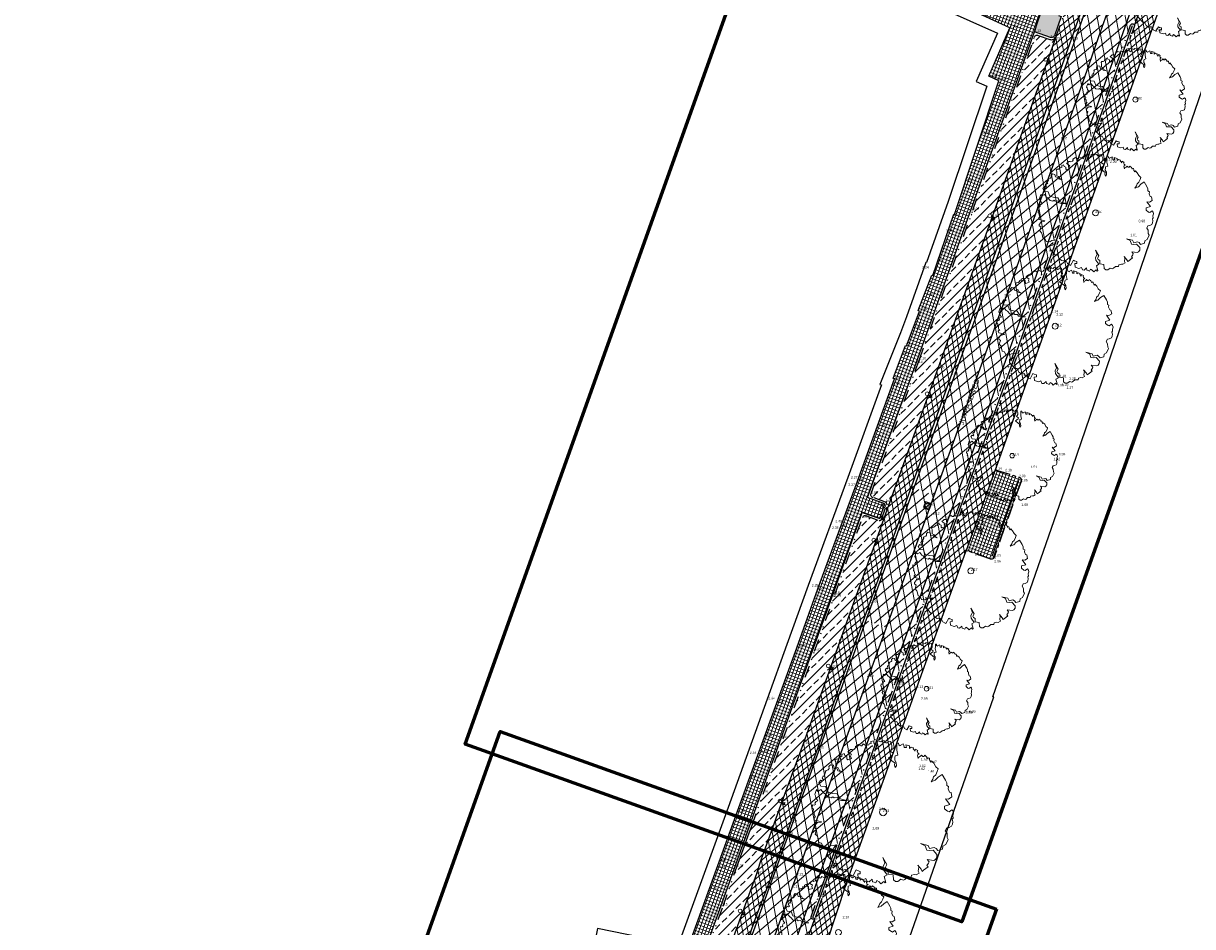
# Model space of a CAD drawing. Header units: metres. Extents: x 136326 to 137932, y 453212 to 454725.
# Tile 66 of 92: x 136603 to 136717, y 454115 to 454203. Entities that reach past the tile are written whole.
import ezdxf
from ezdxf.enums import TextEntityAlignment as Align

# ---------------------------------------------------------------- set-up
doc = ezdxf.new("R2010")
doc.units = ezdxf.units.M
for name, pattern in [('CENTER__G5', [2.4, 1.5, -0.3, 0.3, -0.3]), ('DIVIDE__G5', [3.75, 1.5, -0.75, 0, -0.75, 0, -0.75]), ('PHANTOM__G5', [5.25, 1.5, -0.75, 0.75, -0.75, 0.75, -0.75])]:
    doc.linetypes.add(name, pattern=pattern)
for name, color, linetype, lineweight in [('-DR-alg-bladkaders viewports', 7, 'Continuous', 60), ('-DR-bs-boom', 253, 'Continuous', 13), ('-DR-v-vh-arc-asfalt opbreken', 252, 'Continuous', 9), ('-DR-v-vh-arc-asfalt opbreken middengeleiders', 252, 'Continuous', 9), ('-DR-v-vh-arc-bss grijs keiformaat', 252, 'Continuous', 9), ('-DR-v-vh-arc-tegels', 252, 'Continuous', 9)]:
    doc.layers.add(name, color=color, linetype=linetype, lineweight=lineweight)
doc.layers.add('-DR-alg-hulplijnen hartlijn asfalt nieuwe fietsstraat', color=7, linetype='Continuous', true_color=0xad72b6, plot=False)
doc.layers.add('-DR-alg-hulplijnen kantverharding asfalt nieuwe fietsstraat', color=7, linetype='Continuous', true_color=0xff9429, plot=False)
for name, color, linetype in [('-DR-alg-projectgrens 1-200', 3, 'PROJECTGRENS_1-200'), ('-DR-alg-txt-straatnaam', 2, 'Continuous'), ('-DR-bs-txt-hoogtemaat', 253, 'Continuous'), ('-DR-nw-vh-scheiding erfgrens en bebouwing', 3, 'Continuous'), ('-DR-v-inr-fietsenrekken', 2, 'FENCELINE2'), ('-DR-v-rio-putafdekking', 1, 'Continuous'), ('-DR-v-vh-band 10x20', 5, 'CENTER__G5'), ('-DR-v-vh-band 18-20x25', 5, 'DIVIDE__G5'), ('-DR-v-vh-band achterkant band', 1, 'Continuous'), ('-DR-v-vh-band RWS', 5, 'PHANTOM__G5'), ('-DR-v-vh-kantverharding', 4, 'Continuous'), ('-DR-v-vh-kantverharding asfalt fietspad', 2, 'Continuous')]:
    doc.layers.add(name, color=color, linetype=linetype)
for name, color, linetype, lineweight, true_color in [('-DR-v-inr-wegbebakening-diamantkoppaal', 1, 'Continuous', 0, 0xff0000), ('-DR-v-vh-arc-asfalt fietspad', 7, 'Continuous', 9, 0xdfbfc7), ('B-ME-IE-MEUBILAIR_STRAATKOLK-S', 1, 'Continuous', 0, 0xff0000)]:
    doc.layers.add(name, color=color, linetype=linetype, lineweight=lineweight, true_color=true_color)
doc.styles.add('18_100', font='romans', dxfattribs={"width": 0.8, "height": 0.18})
doc.styles.add('18_200', font='romans', dxfattribs={"width": 0.8, "height": 0.36})
doc.styles.add('Drong', font='txt', dxfattribs={"height": 1.8})
doc.linetypes.add('FENCELINE2', pattern='A,6.35,-2.54,[132,ltypeshp.shx,S=2.54,R=0,X=-2.54,Y=0],-2.54,25.4', length=36.83)
doc.linetypes.add('PROJECTGRENS_1-200', pattern='A,0.32,-0.13,[133,ltypeshp.shx,S=0.13,R=0,X=-0.13,Y=0],-0.13,1.27', length=1.85)
pattern_1 = [(220.33562535, (0, 0), (0.3301045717, -0.388755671), []), (280.33562535, (0, 0), (0.5017245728, 0.0915011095), [])]
pattern_2 = [(220.33562535, (0, 0), (0.5825374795, -0.6860394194), []), (280.33562535, (0, 0), (0.885396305, 0.1614725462), [])]
pattern_3 = [(220.33563, (136419.718, 453326.2367), (0.5825375, -0.6860394), []), (280.33563, (136419.718, 453326.2367), (0.8853963, 0.16147255), [])]

# ---------------------------------------------------------------- blocks, each defined once
blk = doc.blocks.new('STRAATKOLK')
blk.add_ellipse((0, 0), major_axis=(-0.127, 0.127), ratio=1, start_param=3.926991, end_param=10.210176)
at = {"style": '18_100', "width": 0.8}
blk.add_text('SK', height=0.216, dxfattribs=at).set_placement((0.19, -0.37))
at = {"style": '18_200', "width": 0.8}
blk.add_attdef('HOOGTE', (0.29, 0.21), '', height=0.25, dxfattribs=at)
blk = doc.blocks.new('PAAL')
blk.add_ellipse((0, 0), major_axis=(-0.181, 0), ratio=1, start_param=3.926991, end_param=10.210176)
at = {"style": '18_200', "width": 0.8}
blk.add_text('P', height=0.218, dxfattribs=at).set_placement((0.22, -0.38))
blk.add_attdef('HOOGTE', (0.24, 0.2), '', height=0.25, dxfattribs=at)
blk = doc.blocks.new('Boom bestaand 1')
blk.add_lwpolyline([(-0.0612, 0.3923), (-0.0736, 0.4117), (-0.087, 0.4225), (-0.0926, 0.4415), (-0.1106, 0.4615), (-0.1242, 0.4751), (-0.1453, 0.464), (-0.1728, 0.4611), (-0.1945, 0.4533), (-0.1892, 0.4456), (-0.2017, 0.4432), (-0.2068, 0.4444), (-0.2172, 0.4471), (-0.2235, 0.4396), (-0.2169, 0.4339), (-0.2271, 0.4339), (-0.2331, 0.433), (-0.2499, 0.4257), (-0.2427, 0.4167), (-0.2476, 0.4092), (-0.2589, 0.4043), (-0.2544, 0.3953), (-0.2533, 0.3814), (-0.2458, 0.3746), (-0.266, 0.3788), (-0.2728, 0.3822), (-0.2717, 0.3934), (-0.2848, 0.3874), (-0.2965, 0.3882), (-0.2987, 0.3953), (-0.3145, 0.3822), (-0.3029, 0.3735), (-0.3141, 0.372), (-0.3232, 0.3686), (-0.3277, 0.3731), (-0.3404, 0.3607), (-0.3359, 0.3465), (-0.3526, 0.3537), (-0.3703, 0.3325), (-0.3491, 0.329), (-0.3569, 0.3156), (-0.371, 0.3198), (-0.3837, 0.3191), (-0.3802, 0.2951), (-0.3781, 0.2944), (-0.3887, 0.2873), (-0.4014, 0.2902), (-0.4056, 0.2803), (-0.3837, 0.2704), (-0.359, 0.2591), (-0.3251, 0.2535), (-0.3272, 0.2337), (-0.318, 0.228), (-0.3011, 0.2189), (-0.282, 0.2224), (-0.2608, 0.2153), (-0.2523, 0.2012), (-0.27, 0.204), (-0.2834, 0.2118), (-0.2947, 0.2047), (-0.3322, 0.185), (-0.3413, 0.2203), (-0.3505, 0.2287), (-0.3724, 0.2146), (-0.388, 0.2358), (-0.4042, 0.2415), (-0.4226, 0.2415), (-0.4315, 0.2467), (-0.4416, 0.2292), (-0.4325, 0.2224), (-0.436, 0.2111), (-0.4423, 0.2083), (-0.453, 0.2067), (-0.4613, 0.1921), (-0.4572, 0.18), (-0.4671, 0.1702), (-0.4727, 0.1652), (-0.4473, 0.144), (-0.4565, 0.1356), (-0.4706, 0.132), (-0.484, 0.1398), (-0.4883, 0.1172), (-0.4847, 0.1158), (-0.4748, 0.1137), (-0.477, 0.101), (-0.4713, 0.0946), (-0.4748, 0.0748), (-0.4932, 0.0607), (-0.4854, 0.0473), (-0.4875, 0.0402), (-0.5017, 0.0304), (-0.4974, 0.0049), (-0.4897, 0.0021), (-0.4832, -0.006), (-0.4832, -0.0211), (-0.4886, -0.0247), (-0.4921, -0.0353), (-0.4877, -0.0469), (-0.4868, -0.0593), (-0.4797, -0.0567), (-0.4646, -0.0487), (-0.4592, -0.0416), (-0.4495, -0.0531), (-0.4326, -0.0549), (-0.4342, -0.0824), (-0.4439, -0.0844), (-0.4591, -0.0789), (-0.4694, -0.0898), (-0.4853, -0.0874), (-0.4835, -0.1044), (-0.469, -0.1108), (-0.4787, -0.1222), (-0.4698, -0.128), (-0.4666, -0.142), (-0.4712, -0.1535), (-0.4673, -0.1649), (-0.4544, -0.1649), (-0.422, -0.1781), (-0.41, -0.1658), (-0.3893, -0.1644), (-0.3736, -0.1512), (-0.391, -0.1753), (-0.4052, -0.1753), (-0.417, -0.1934), (-0.4393, -0.1893), (-0.4502, -0.206), (-0.443, -0.2225), (-0.4293, -0.2254), (-0.424, -0.2366), (-0.4254, -0.251), (-0.4188, -0.2613), (-0.4123, -0.2603), (-0.4066, -0.2696), (-0.4013, -0.2747), (-0.3966, -0.2735), (-0.3925, -0.2806), (-0.3993, -0.2847), (-0.3905, -0.2962), (-0.3764, -0.2947), (-0.3703, -0.2952), (-0.369, -0.3047), (-0.3739, -0.3072), (-0.379, -0.3111), (-0.3686, -0.3301), (-0.3402, -0.3274), (-0.325, -0.2991), (-0.284, -0.3012), (-0.2611, -0.2728), (-0.2463, -0.245), (-0.2054, -0.239), (-0.1868, -0.2166), (-0.1743, -0.1981), (-0.1896, -0.2363), (-0.2027, -0.2526), (-0.2201, -0.2532), (-0.2283, -0.2756), (-0.2392, -0.281), (-0.237, -0.2947), (-0.2507, -0.3132), (-0.2791, -0.3219), (-0.2898, -0.3304), (-0.3173, -0.3368), (-0.3146, -0.3612), (-0.3304, -0.3661), (-0.3025, -0.3907), (-0.2927, -0.3885), (-0.278, -0.3918), (-0.2529, -0.3874), (-0.2548, -0.4016), (-0.2471, -0.4137), (-0.2373, -0.413), (-0.2359, -0.4235), (-0.244, -0.4329), (-0.2234, -0.4441), (-0.2184, -0.4397), (-0.2103, -0.44), (-0.1991, -0.4488), (-0.19, -0.4441), (-0.1778, -0.4485), (-0.164, -0.4505), (-0.1606, -0.4451), (-0.1549, -0.4573), (-0.1555, -0.4613), (-0.14, -0.4627), (-0.1312, -0.4505), (-0.1096, -0.4259), (-0.1073, -0.4238), (-0.1116, -0.4488), (-0.1194, -0.4525), (-0.1103, -0.462), (-0.0992, -0.4807), (-0.089, -0.4841), (-0.0747, -0.4752), (-0.0482, -0.4977), (-0.0278, -0.4895), (-0.0108, -0.4916), (0.0157, -0.4977), (0.0286, -0.4827), (0.0558, -0.482), (0.072, -0.457), (0.069, -0.4349), (0.0757, -0.4119), (0.0796, -0.3924), (0.0927, -0.4156), (0.1039, -0.4278), (0.1075, -0.4466), (0.1025, -0.468), (0.1299, -0.4785), (0.1933, -0.4575), (0.2001, -0.44), (0.2363, -0.4392), (0.2587, -0.4253), (0.2652, -0.3991), (0.2784, -0.4081), (0.2832, -0.3913), (0.3018, -0.3913), (0.3264, -0.3733), (0.2952, -0.3338), (0.3048, -0.3266), (0.3174, -0.3112), (0.333, -0.3182), (0.3264, -0.335), (0.3552, -0.3436), (0.3781, -0.3189), (0.3793, -0.296), (0.4017, -0.296), (0.4096, -0.2826), (0.4002, -0.2572), (0.4186, -0.2622), (0.4261, -0.2522), (0.4345, -0.2443), (0.4231, -0.2298), (0.4365, -0.2194), (0.4544, -0.2139), (0.448, -0.1886), (0.4609, -0.1841), (0.4584, -0.1786), (0.4161, -0.1731), (0.4136, -0.1478), (0.3708, -0.1582), (0.3489, -0.1512), (0.3315, -0.1289), (0.2902, -0.1279), (0.3474, -0.1209), (0.3593, -0.1378), (0.3737, -0.1384), (0.3856, -0.1284), (0.4119, -0.1403), (0.4319, -0.109), (0.4632, -0.1221), (0.4795, -0.1133), (0.4858, -0.0977), (0.4808, -0.0718), (0.4943, -0.0594), (0.4931, -0.0482), (0.4862, -0.0269), (0.4918, -0.0131), (0.4962, -0.0015), (0.4851, 0.0073), (0.4884, 0.0283), (0.494, 0.0383), (0.4918, 0.0615), (0.4763, 0.0609), (0.4531, 0.0758), (0.4365, 0.0758), (0.4719, 0.0863), (0.489, 0.0863), (0.4862, 0.0979), (0.4761, 0.1368), (0.4651, 0.1329), (0.455, 0.15), (0.4464, 0.1571), (0.4261, 0.1516), (0.4511, 0.1914), (0.4495, 0.2054), (0.4402, 0.2194), (0.4215, 0.2288), (0.3832, 0.2155), (0.3754, 0.1921), (0.3661, 0.1742), (0.3341, 0.1773), (0.3068, 0.1532), (0.3395, 0.1968), (0.3637, 0.1976), (0.3692, 0.2304), (0.3801, 0.2397), (0.3996, 0.2444), (0.4034, 0.279), (0.3842, 0.2903), (0.3824, 0.313), (0.3563, 0.3433), (0.3406, 0.3414), (0.3141, 0.3521), (0.2925, 0.3482), (0.2787, 0.3649), (0.2826, 0.3806), (0.2817, 0.4012), (0.2696, 0.4131), (0.256, 0.4212), (0.2376, 0.4248), (0.2327, 0.4339), (0.2168, 0.4384), (0.2036, 0.45), (0.1887, 0.4518), (0.1757, 0.4483), (0.1806, 0.4248), (0.1727, 0.4169), (0.1492, 0.4041), (0.1325, 0.412), (0.1367, 0.4496), (0.0873, 0.4385), (0.0991, 0.4571), (0.0942, 0.4846), (0.0638, 0.4915), (0.0559, 0.4826), (0.0314, 0.4826), (0.0166, 0.4925), (0.0058, 0.4836), (-0.0114, 0.491), (-0.0324, 0.4905), (-0.0772, 0.485), (-0.0717, 0.4517), (-0.0599, 0.4236), (-0.0612, 0.3923)])
blk.add_circle((0, 0), 0.0251)
blk = doc.blocks.new('*U146')
at = {"color": 0}
blk.add_lwpolyline([(-0.28, -0.33), (0.33, -0.28), (0.28, 0.33), (-0.33, 0.28)], close=True, dxfattribs=at)
at = {"color": 0, "ltscale": 0.5}
blk.add_circle((0, 0), 0.26, dxfattribs=at)
at = {"style": 'Drong'}
blk.add_text('V', height=0.36, dxfattribs=at).set_placement((0, 0), align=Align.MIDDLE_CENTER)

msp = doc.modelspace()

# ---------------------------------------------------------------- hatches: boundary and pattern name
at = {"layer": '-DR-v-vh-arc-asfalt fietspad', "transparency": 33554687}
h = msp.add_hatch(dxfattribs=at)
h.set_pattern_fill('AVH-ASFALT', color=256, scale=0.51, angle=90, pattern_type=2)
h.set_pattern_definition(pattern_1)
h.paths.add_polyline_path([(136708.45, 454210.47), (136709.26, 454212.84), (136707.87, 454213.32), (136706.9, 454210.49), (136705.65, 454206.84), (136704.6, 454203.84), (136703.93, 454201.97), (136705.34, 454201.47), (136705.4, 454201.65), (136707.15, 454206.72)])
h = msp.add_hatch(dxfattribs=at)
h.set_pattern_fill('AVH-ASFALT', color=256, scale=0.51, angle=90, pattern_type=2)
h.set_pattern_definition(pattern_1)
h.paths.add_polyline_path([(136713.81, 454204.11), (136714.31, 454205.56), (136712.69, 454206.11), (136711.59, 454203.02), (136713.22, 454202.45)])
h = msp.add_hatch(dxfattribs=at)
h.set_pattern_fill('AVH-ASFALT', color=256, scale=0.51, angle=90, pattern_type=2)
h.set_pattern_definition(pattern_1)
h.paths.add_polyline_path([(136711.59, 454202.98), (136711.32, 454202.18), (136707.04, 454190.08), (136701.88, 454175.58), (136694.47, 454155.02), (136688.51, 454138.45), (136682.48, 454121.72), (136680.29, 454115.59), (136682.03, 454115.01), (136683.35, 454118.96), (136690.24, 454138.12), (136695.05, 454151.46), (136695.11, 454151.6), (136697.95, 454159.51), (136698.01, 454159.66), (136703.46, 454174.93), (136708.77, 454189.83), (136713.22, 454202.45), (136711.6, 454203.02)])
h = msp.add_hatch(dxfattribs=at)
h.set_pattern_fill('AVH-ASFALT', color=256, scale=0.51, angle=90, pattern_type=2)
h.set_pattern_definition(pattern_1)
h.paths.add_polyline_path([(136693.66, 454168.82), (136699.03, 454183.76), (136705.34, 454201.47), (136703.93, 454201.97), (136697.65, 454184.27), (136692.32, 454169.43), (136687.18, 454155.17), (136686.27, 454152.6), (136684.2, 454146.81), (136681.8, 454140.14), (136679.11, 454132.64), (136677.08, 454127.06), (136675.97, 454123.97), (136675.53, 454122.8), (136675.22, 454121.89), (136674.91, 454121.05), (136674.55, 454119.92), (136671.31, 454111.06), (136672.69, 454110.58), (136674.45, 454115.59), (136675.92, 454119.41), (136676.33, 454120.55), (136676.61, 454121.41), (136676.92, 454122.31), (136677.48, 454123.79), (136677.9, 454124.95), (136680.52, 454132.2), (136683.21, 454139.76), (136685.67, 454146.49)])
h = msp.add_hatch(dxfattribs=at)
h.set_pattern_fill('AVH-ASFALT', color=256, scale=0.51, angle=90, pattern_type=2)
h.set_pattern_definition(pattern_1)
h.paths.add_polyline_path([(136681.37, 454113.02), (136682.03, 454115.01), (136680.29, 454115.59), (136678.39, 454110.36), (136676.58, 454105.35), (136674.74, 454100.22), (136674.29, 454098.93), (136675.91, 454098.34), (136676.32, 454099.47), (136677.87, 454103.67)])
at = {"layer": '-DR-v-vh-arc-asfalt opbreken'}
h = msp.add_hatch(dxfattribs=at)
h.set_pattern_fill('AVH-ASFALT_LAAG1-D', color=256, scale=30, angle=90, pattern_type=2)
h.set_pattern_definition(pattern_3)
edge = h.paths.add_edge_path()
edge.add_line((136715.49, 454222.98), (136713.5, 454223.67))
edge.add_arc((132234.6, 455784.5), 4743.07, 339.9418, 340.78728, ccw=False)
edge.add_line((136689.98, 454157.75), (136691.95, 454157.02))
edge.add_arc((132234.1, 455784.68), 4745.71, 339.94171, 340.78731)
h = msp.add_hatch(dxfattribs=at)
h.set_pattern_fill('AVH-ASFALT_LAAG1-D', color=256, scale=30, angle=90, pattern_type=2)
h.set_pattern_definition(pattern_2)
edge = h.paths.add_edge_path()
edge.add_line((136712.96, 454223.61), (136708.45, 454210.47))
edge.add_line((136708.45, 454210.47), (136707.15, 454206.73))
edge.add_line((136707.15, 454206.73), (136705.4, 454201.65))
edge.add_line((136705.4, 454201.65), (136705.72, 454201.54))
edge.add_arc((132611.61, 455652.6), 4343.66, 340.48434, 340.79361)
edge.add_line((136713.5, 454223.66), (136713.03, 454223.82))
edge.add_line((136713.03, 454223.82), (136712.96, 454223.61))
edge = h.paths.add_edge_path()
edge.add_line((136717.76, 454222.21), (136715.49, 454222.98))
edge.add_arc((132611.49, 455652.64), 4345.88, 340.48434, 340.79384, ccw=False)
edge.add_line((136707.7, 454200.84), (136710.13, 454199.98))
edge.add_line((136710.13, 454199.98), (136711.25, 454203.14))
edge.add_line((136711.25, 454203.14), (136711.38, 454203.2))
edge.add_line((136711.38, 454203.2), (136711.51, 454203.17))
edge.add_line((136711.51, 454203.17), (136711.6, 454203.06))
edge.add_line((136711.6, 454203.06), (136712.68, 454206.07))
edge.add_line((136712.68, 454206.07), (136712.55, 454206))
edge.add_line((136712.55, 454206), (136712.42, 454206.02))
edge.add_line((136712.42, 454206.02), (136712.33, 454206.12))
edge.add_line((136712.33, 454206.12), (136712.33, 454206.21))
edge.add_line((136712.33, 454206.21), (136714.45, 454212.54))
edge.add_line((136714.45, 454212.54), (136717.76, 454222.21))
h = msp.add_hatch(dxfattribs=at)
h.set_pattern_fill('AVH-ASFALT_LAAG1-D', color=256, scale=30, angle=90, pattern_type=2)
h.set_pattern_definition(pattern_2)
edge = h.paths.add_edge_path()
edge.add_arc((131612.23, 456007.96), 5406.44, 339.97935, 340.47283)
edge.add_line((136707.7, 454200.84), (136710.13, 454199.98))
edge.add_line((136710.13, 454199.98), (136706.64, 454190.13))
edge.add_line((136706.64, 454190.13), (136694.1, 454155.14))
edge.add_line((136694.1, 454155.14), (136688.12, 454138.56))
edge.add_line((136688.12, 454138.56), (136682.04, 454121.67))
edge.add_line((136682.04, 454121.67), (136681.66, 454120.54))
edge.add_line((136681.66, 454120.54), (136681.37, 454119.76))
edge.add_line((136681.37, 454119.76), (136681.03, 454118.82))
edge.add_line((136681.03, 454118.82), (136680.62, 454117.68))
edge.add_line((136680.62, 454117.68), (136679.87, 454115.62))
edge.add_line((136679.87, 454115.62), (136680.03, 454115.44))
edge.add_line((136680.03, 454115.44), (136680.25, 454115.49))
edge.add_line((136680.25, 454115.49), (136678.39, 454110.36))
edge.add_line((136678.39, 454110.36), (136676.58, 454105.35))
edge.add_line((136676.58, 454105.35), (136674.76, 454100.28))
edge.add_line((136674.76, 454100.28), (136674.6, 454100.44))
edge.add_line((136674.6, 454100.44), (136674.37, 454100.39))
edge.add_line((136674.37, 454100.39), (136665.6, 454076.1))
edge.add_line((136665.6, 454076.1), (136659.09, 454058.05))
edge.add_line((136659.09, 454058.05), (136654.17, 454044.49))
edge.add_line((136654.17, 454044.49), (136648.7, 454029.42))
edge.add_line((136648.7, 454029.42), (136643.34, 454014.61))
edge.add_line((136643.34, 454014.61), (136640.33, 454006.29))
edge.add_line((136640.33, 454006.29), (136635.48, 453992.88))
edge.add_line((136635.48, 453992.88), (136630.18, 453978.27))
edge.add_line((136630.18, 453978.27), (136630.15, 453978.13))
edge.add_line((136630.15, 453978.13), (136630.32, 453978))
edge.add_line((136630.32, 453978), (136630.52, 453978.05))
edge.add_line((136630.52, 453978.05), (136629.43, 453975.05))
edge.add_line((136629.43, 453975.05), (136629.28, 453975.22))
edge.add_line((136629.28, 453975.22), (136629.06, 453975.17))
edge.add_line((136629.06, 453975.17), (136627.2, 453970.01))
edge.add_line((136627.2, 453970.01), (136621.58, 453954.53))
edge.add_line((136621.58, 453954.53), (136617.02, 453941.92))
edge.add_line((136617.02, 453941.92), (136614.72, 453935.57))
edge.add_line((136614.72, 453935.57), (136611.61, 453926.88))
edge.add_line((136611.61, 453926.88), (136610.7, 453924.44))
edge.add_line((136610.7, 453924.44), (136610.22, 453923.15))
edge.add_line((136610.22, 453923.15), (136607.74, 453924.45))
edge.add_line((136607.74, 453924.45), (136610.21, 453931.27))
edge.add_line((136610.21, 453931.27), (136611.02, 453933.5))
edge.add_line((136611.02, 453933.5), (136620.11, 453958.62))
edge.add_line((136620.11, 453958.62), (136618.13, 453959.32))
edge.add_line((136618.13, 453959.32), (136622.84, 453972.31))
edge.add_line((136622.84, 453972.31), (136624.81, 453971.6))
edge.add_line((136624.81, 453971.6), (136653.38, 454050.49))
edge.add_line((136653.38, 454050.49), (136651.4, 454051.19))
edge.add_line((136651.4, 454051.19), (136660.43, 454076.14))
edge.add_line((136660.43, 454076.14), (136662.4, 454075.42))
edge.add_line((136662.4, 454075.42), (136687.26, 454144.06))
edge.add_line((136687.26, 454144.06), (136685.28, 454144.75))
edge.add_line((136685.28, 454144.75), (136689.98, 454157.75))
edge.add_line((136689.98, 454157.75), (136691.95, 454157.02))
h.paths.add_polyline_path([(136604.47, 453926.62), (136605.14, 453926.38), (136607.31, 453932.37), (136606.7, 453932.6), (136605.62, 453929.65), (136604.78, 453927.35), (136604.68, 453927.07), (136604.52, 453926.7)])
h = msp.add_hatch(dxfattribs=at)
h.set_pattern_fill('AVH-ASFALT_LAAG1-D', color=256, scale=30, angle=90, pattern_type=2)
h.set_pattern_definition(pattern_3)
h.paths.add_polyline_path([(136616.98, 453956.73), (136617.17, 453956.66), (136695.27, 454172.35), (136705.72, 454201.54), (136705.4, 454201.65), (136699.03, 454183.76), (136693.66, 454168.82), (136685.67, 454146.49), (136684.48, 454143.23), (136680.52, 454132.2), (136676.42, 454120.84), (136676.33, 454120.55), (136675.92, 454119.41), (136675.62, 454118.64), (136672.05, 454108.75), (136672, 454108.61), (136669.94, 454102.89), (136656.31, 454065.17), (136652.35, 454054.23), (136649.06, 454045.15), (136644.04, 454031.3), (136640.54, 454021.52), (136638.42, 454015.75), (136633.07, 454000.98), (136625.38, 453979.88), (136625.05, 453978.99)])
h = msp.add_hatch(dxfattribs=at)
h.set_pattern_fill('AVH-ASFALT_LAAG1-D', color=256, scale=30, angle=90, pattern_type=2)
h.set_pattern_definition(pattern_3)
h.paths.add_polyline_path([(136660.43, 454076.14), (136662.4, 454075.42), (136687.25, 454144.05), (136685.28, 454144.76)])
at = {"layer": '-DR-v-vh-arc-asfalt opbreken middengeleiders'}
h = msp.add_hatch(color=256, dxfattribs=at)
h.dxf.hatch_style = 1
h.paths.add_polyline_path([(136701.79, 454202.42), (136703.36, 454201.85), (136703.44, 454201.84), (136703.52, 454201.84), (136703.6, 454201.87), (136703.66, 454201.91), (136703.71, 454201.96), (136703.75, 454202.03), (136704.09, 454202.96), (136704.42, 454203.9), (136704.24, 454203.97), (136704.17, 454203.99), (136704.17, 454204), (136704.14, 454204.01), (136702.69, 454204.99), (136702.17, 454203.53)])
at = {"layer": '-DR-v-vh-arc-bss grijs keiformaat'}
h = msp.add_hatch(dxfattribs=at)
h.set_pattern_fill('ANSI33', color=256, scale=0.2)
h.paths.add_polyline_path([(136697.65, 454184.27), (136703.91, 454201.9), (136703.82, 454201.78), (136703.74, 454201.72), (136703.64, 454201.67), (136703.56, 454201.65), (136703.47, 454201.64), (136703.38, 454201.65), (136703.29, 454201.67), (136702.17, 454202.05), (136702.11, 454202.07), (136702.04, 454202.08), (136701.98, 454202.07), (136701.92, 454202.04), (136701.88, 454202.01), (136701.84, 454201.97), (136701.81, 454201.92), (136701.79, 454201.86), (136695.76, 454184.94), (136690.52, 454170.32), (136685.76, 454157.08), (136685.75, 454157.04), (136685.76, 454156.98), (136685.78, 454156.92), (136685.82, 454156.87), (136685.86, 454156.83), (136685.92, 454156.8), (136685.98, 454156.78), (136687.23, 454156.32), (136687.3, 454156.24), (136687.35, 454156.1), (136687.5, 454156.05), (136692.32, 454169.43)])
h = msp.add_hatch(dxfattribs=at)
h.set_pattern_fill('ANSI33', color=256, scale=0.2)
h.paths.add_polyline_path([(136684.2, 454146.81), (136686.27, 454152.6), (136686.97, 454154.58), (136686.81, 454154.64), (136686.74, 454154.57), (136686.61, 454154.51), (136685.33, 454154.98), (136685.27, 454155), (136685.21, 454155.01), (136685.15, 454155.01), (136685.1, 454154.99), (136685.04, 454154.96), (136685, 454154.92), (136684.96, 454154.86), (136684.94, 454154.81), (136682.24, 454147.28), (136680.24, 454141.73), (136677.17, 454133.15), (136675.23, 454127.81), (136674.11, 454124.69), (136673.72, 454123.66), (136673.36, 454122.67), (136672.97, 454121.58), (136672.63, 454120.59), (136671.27, 454116.75), (136669.68, 454112.38), (136669.67, 454112.32), (136669.67, 454112.26), (136669.69, 454112.2), (136669.72, 454112.16), (136669.75, 454112.13), (136669.79, 454112.1), (136669.83, 454112.07), (136671.06, 454111.64), (136671.14, 454111.58), (136671.21, 454111.52), (136671.26, 454111.45), (136671.31, 454111.36), (136671.33, 454111.26), (136671.33, 454111.12), (136674.55, 454119.92), (136674.91, 454121.05), (136675.22, 454121.89), (136675.53, 454122.8), (136675.97, 454123.97), (136677.08, 454127.06), (136679.11, 454132.64), (136681.8, 454140.14)])
at = {"layer": '-DR-v-vh-arc-tegels'}
h = msp.add_hatch(dxfattribs=at)
h.set_pattern_fill('ANSI37', color=256, scale=0.1, angle=295.01)
h.paths.add_polyline_path([(136682.06, 454147.34), (136684.92, 454155.33), (136686.63, 454154.72), (136687.13, 454156.15), (136685.44, 454156.77), (136690.19, 454169.96), (136695.59, 454185.02), (136701.79, 454202.42), (136702.17, 454203.53), (136702.69, 454204.99), (136702.71, 454205.07), (136700.12, 454206.81), (136699.29, 454207.37), (136698.37, 454207.78), (136698.25, 454207.51), (136697.97, 454207.62), (136697.37, 454206.24), (136694.8, 454207.38), (136693.89, 454205.32), (136699.39, 454202.81), (136697.32, 454198.05), (136698.31, 454197.61), (136693.97, 454184.5), (136693.88, 454184.53), (136691.84, 454178.53), (136691.74, 454178.56), (136690.4, 454175.11), (136690.54, 454175.05), (136689.26, 454171.63), (136689.17, 454171.67), (136687.94, 454168.45), (136688.07, 454168.4), (136684.44, 454158.39), (136680.56, 454147.82), (136678.49, 454142.05), (136676.54, 454136.68), (136672.7, 454126.06), (136667.9, 454112.79), (136666.47, 454112), (136660.34, 454113.26), (136659.8, 454110.49), (136659.87, 454110.48), (136659.95, 454110.45), (136660.03, 454110.41), (136660.12, 454110.34), (136660.2, 454110.27), (136660.27, 454110.18), (136660.32, 454110.09), (136660.35, 454109.97), (136660.36, 454109.86), (136660.36, 454109.74), (136660.25, 454109.17), (136660.26, 454109.04), (136660.3, 454108.91), (136660.36, 454108.8), (136660.46, 454108.69), (136660.58, 454108.61), (136660.72, 454108.56), (136661.54, 454108.41), (136661.7, 454108.38), (136665.42, 454107.9), (136667.73, 454107.58), (136667.77, 454107.67), (136668.58, 454109.88), (136669.36, 454112.05), (136671.08, 454116.82), (136673.17, 454122.64), (136675.04, 454127.88), (136676.98, 454133.22), (136680.04, 454141.76)])
h = msp.add_hatch(dxfattribs=at)
h.set_pattern_fill('ANSI37', color=256, scale=0.1, angle=295.01)
h.paths.add_polyline_path([(136700.48, 454158.36), (136700.5, 454158.42), (136700.51, 454158.49), (136700.5, 454158.56), (136700.48, 454158.62), (136700.43, 454158.69), (136700.36, 454158.74), (136700.29, 454158.77), (136697.95, 454159.51), (136695.11, 454151.6), (136697.42, 454150.77), (136697.49, 454150.74), (136697.57, 454150.73), (136697.64, 454150.74), (136697.71, 454150.76), (136697.77, 454150.8), (136697.81, 454150.85), (136697.85, 454150.91), (136697.86, 454150.97)])

# ---------------------------------------------------------------- linework, layer by layer
at = {"layer": '-DR-alg-bladkaders viewports'}
for points in [[(136760.12, 454298.35), (136694.68, 454115.21), (136646, 454132.61), (136711.45, 454315.75)], [(136698.08, 454116.46), (136632.64, 453933.32), (136583.96, 453950.72), (136649.41, 454133.86)]]:
    msp.add_lwpolyline(points, close=True, dxfattribs=at)
at = {"layer": '-DR-alg-hulplijnen hartlijn asfalt nieuwe fietsstraat'}
msp.add_lwpolyline([(136781.31, 454424.96), (136757.27, 454348.83, -0.010389), (136697.25, 454171.64), (136619.14, 453955.95), (136588.28, 453870.71), (136579.71, 453847.05, 0.004102), (136571.54, 453823.88, -0.004267), (136563, 453799.7), (136431.62, 453437.64, 0.002152), (136391, 453324.18), (136379.09, 453290.43), (136365.74, 453256.18), (136360.79, 453242.18)], format="xyb", dxfattribs=at)
at = {"layer": '-DR-alg-hulplijnen kantverharding asfalt nieuwe fietsstraat'}
for points in [[(136755.27, 454349.46, -0.010389), (136695.27, 454172.35), (136617.17, 453956.66), (136616.79, 453956.8, -0.016644), (136615.56, 453953.71), (136612.6, 453946.98), (136608.34, 453935.22), (136607.1, 453931.8), (136594.84, 453897.94), (136593.4, 453893.95), (136588.98, 453881.76), (136586.93, 453874.65, -0.015888), (136585.95, 453871.63), (136586.33, 453871.49), (136577.74, 453847.77, 0.004102), (136569.55, 453824.57, -0.004267), (136561.02, 453800.42)], [(136759.27, 454348.19, -0.010389), (136699.22, 454170.92), (136621.12, 453955.23), (136621.5, 453955.1, 0.016644), (136620.47, 453951.93), (136618.89, 453946.47, -0.016644), (136617.86, 453943.3), (136613.37, 453930.9), (136602.28, 453900.28), (136595.37, 453881.18, -0.016644), (136594.13, 453878.09), (136591.84, 453872.88, 0.011636), (136590.96, 453870.73), (136590.61, 453869.79), (136590.23, 453869.93), (136581.69, 453846.34, 0.004102), (136573.52, 453823.2, -0.004267), (136564.97, 453798.98)]]:
    msp.add_lwpolyline(points, format="xyb", dxfattribs=at)
at = {"layer": '-DR-alg-projectgrens 1-200', "flags": 128}
msp.add_lwpolyline([(136672.43, 453896.56), (136667.19, 453897.49), (136645.08, 453905.17), (136624.48, 453912.59), (136625.18, 453914.83), (136624.39, 453916.76), (136621.16, 453919.31), (136624.07, 453927.4), (136623.28, 453929.14), (136623.21, 453929.19), (136624.09, 453931.64), (136629.3, 453946.51), (136630.54, 453950.15), (136638.49, 453971.96), (136644.07, 453987.26), (136644.82, 453989.7), (136651.2, 454007.42), (136658.51, 454027.64), (136665.47, 454047.01), (136669.5, 454058.36), (136675.35, 454074.42), (136676.26, 454077.09), (136678.75, 454083.76), (136682.53, 454094.17), (136686.1, 454103.64), (136687.04, 454106.47), (136697.8, 454137.24), (136697.72, 454137.25), (136705.56, 454159.78), (136713.08, 454181.73), (136719.61, 454200.72), (136727.5, 454223.75), (136730.58, 454232.72), (136734.46, 454243.96), (136738.03, 454254.31), (136742.18, 454266.27), (136750.57, 454290.84), (136760.39, 454319.46), (136770.67, 454349.33), (136772.71, 454355.24), (136774.61, 454360.47), (136777, 454367), (136784.31, 454387.21), (136790.34, 454404.08), (136797.31, 454423.36), (136807.06, 454450.09), (136800.65, 454453.2), (136785.08, 454462.69), (136769.75, 454470.24), (136763.46, 454464.39), (136767.22, 454456.49), (136768.45, 454452.9), (136769.61, 454448.54), (136767.19, 454443.6), (136763.98, 454431.79), (136763.5, 454430.81), (136764.78, 454430.22), (136759.65, 454419.87), (136760.21, 454419.61), (136758.31, 454415.76), (136757.43, 454413.93), (136755.51, 454410.04), (136754.99, 454410.29), (136749.87, 454399.96), (136748.62, 454400.58), (136748.55, 454400.45), (136744.29, 454402.55), (136738.76, 454389.72), (136744.83, 454387.06), (136753.52, 454383.26), (136750.45, 454376.23), (136747.3, 454369), (136747.7, 454368.82), (136745.42, 454363.66), (136743.77, 454359.88), (136741.47, 454354.71), (136741.11, 454354.88), (136737.94, 454347.85), (136734.86, 454340.78), (136727.19, 454344.18), (136720.4, 454330.29), (136716.71, 454321.73), (136725.35, 454317.89), (136722.2, 454310.81), (136718.14, 454301.49), (136714.13, 454292.71), (136709.75, 454294.64), (136707.09, 454288.61), (136709.57, 454287.51), (136709.53, 454287.41), (136709.62, 454287.37), (136709.42, 454286.94), (136712.12, 454285.77), (136724.41, 454280.41), (136724.39, 454280.37), (136724.56, 454280.3), (136719.33, 454264.62), (136718.55, 454264.28), (136712.15, 454267.04), (136705.34, 454251.49), (136713.15, 454248.12), (136713.63, 454247.11), (136703.36, 454216.02), (136702.53, 454215.66), (136698.41, 454217.53), (136692.76, 454204.71), (136698.17, 454202.29), (136696.08, 454197.55), (136697.12, 454197.07), (136693.34, 454185.77), (136691.21, 454179.8), (136691.15, 454179.82), (136689.26, 454174.47), (136688.68, 454172.92), (136686.65, 454167.86), (136686.79, 454167.81), (136683.5, 454158.73), (136679.62, 454148.16), (136677.54, 454142.39), (136675.6, 454137.02), (136671.76, 454126.4), (136667.08, 454113.48), (136666.31, 454113.05), (136658.98, 454114.56), (136655.86, 454098.89), (136661.09, 454097.82), (136661.27, 454097.52), (136621.35, 453987.86), (136615.21, 453990.58), (136612.09, 453983.67), (136608.8, 453985.14), (136606.12, 453979.27), (136610.37, 453977.39), (136616.1, 453974.91), (136616.42, 453974.22), (136608.39, 453952.14), (136599.91, 453929.48), (136596.33, 453930.85), (136596.7, 453931.8), (136592.69, 453933.36), (136592.58, 453933.11), (136587.17, 453935.21), (136587.11, 453935.1), (136586.91, 453935.2), (136584.73, 453936.25), (136573.42, 453911.9), (136576.91, 453910.23), (136577.76, 453910.82), (136581.71, 453908.92), (136581.78, 453907.89), (136588.36, 453904.74), (136581.36, 453890.29), (136584.41, 453889.22), (136581.92, 453882.3), (136582.6, 453881.58), (136581.14, 453877.48), (136580.13, 453877.28), (136578.3, 453872.1), (136578.99, 453871.38), (136577.53, 453867.31), (136576.54, 453867.19), (136574.65, 453861.99), (136575.36, 453861.22), (136573.86, 453857.1), (136572.82, 453856.86), (136568.25, 453844.06), (136569.05, 453843.72), (136568.25, 453841.99), (136569.92, 453841.29), (136566.69, 453833.86), (136560.76, 453836.49), (136555.19, 453823.56), (136563.21, 453820.33), (136562.24, 453817.94), (136562.06, 453818.01), (136558.02, 453808.01), (136558.22, 453807.93), (136557.15, 453805.25), (136555.48, 453804.56), (136553.67, 453802.5), (136552.61, 453799.7), (136545.82, 453781.42), (136541.65, 453783.36), (136534.75, 453768.68), (136539.52, 453766.45), (136534.81, 453753.87), (136534.79, 453753.88), (136534.38, 453752.87), (136534.18, 453752.96), (136532.93, 453749.67), (136533.1, 453749.6), (136532.77, 453748.71), (136532.58, 453748.79), (136530.46, 453743.08), (136530.63, 453743.02), (136516.49, 453704.59), (136514.58, 453699.22), (136492.18, 453636.4), (136492.74, 453636.2), (136489.16, 453626.34), (136485.08, 453628.25), (136478.16, 453613.79), (136483.14, 453611.48), (136461.87, 453552.94), (136457.35, 453554.58), (136454.06, 453545.42), (136458.65, 453543.78), (136443.6, 453501.59), (136437.01, 453503.95), (136431.44, 453488.4), (136437.02, 453486.39), (136418.28, 453434.81), (136419.18, 453434.43), (136413.9, 453419.74), (136407.36, 453401.47), (136407.06, 453400.06), (136406.47, 453398.45), (136401.9, 453385.59), (136396.2, 453388.28), (136390.1, 453375.66), (136397.16, 453372.35), (136391.91, 453357.79), (136390.97, 453355.46), (136388.62, 453350.37), (136384.3, 453352.27), (136382.13, 453347.54), (136391.36, 453344.24), (136383.17, 453321.66), (136379.28, 453323.12), (136369.94, 453296.99), (136366.76, 453298.17), (136365.33, 453294.3), (136367.98, 453293.35), (136367.4, 453291.75), (136367.87, 453291.23), (136363.52, 453279.25), (136362.09, 453275.28), (136356.43, 453259.57), (136355.26, 453256.31), (136348.51, 453237.97), (136370.65, 453230.07), (136374.33, 453240.69), (136372.77, 453241.8), (136382.16, 453267.94), (136384.55, 453274.65), (136388.98, 453286.66), (136392.89, 453297.45), (136398.36, 453312.66), (136406.21, 453334.43), (136411.92, 453350.35), (136415.83, 453361.34), (136419.47, 453371.4), (136422.52, 453379.92), (136425.01, 453387.05), (136430.13, 453401.33), (136433.01, 453409.36), (136437.5, 453421.97), (136444.42, 453441.3), (136447.9, 453451.04), (136454.67, 453469.85), (136458.25, 453479.67), (136467.65, 453501.92), (136478.42, 453531.47), (136485.6, 453551.26), (136497.27, 453583.74), (136504.56, 453604), (136511.58, 453623.5), (136513.58, 453629.05), (136518.67, 453642.89), (136519.01, 453643.4), (136522.68, 453653.62), (136522.66, 453653.96), (136523.62, 453656.59), (136528.73, 453670.93), (136534.76, 453688), (136543.62, 453712.77), (136551.35, 453734.38), (136563.42, 453767.68), (136566.61, 453776.65), (136569.18, 453777.97), (136577.49, 453774.87), (136583.87, 453792.7), (136575.92, 453795.62), (136575.2, 453797.15), (136577, 453801.81), (136581.96, 453815.42), (136586.27, 453827.27), (136591.15, 453840.67), (136596.41, 453855.14), (136603.76, 453874.95), (136606.2, 453881.94), (136608.18, 453887.61), (136608.47, 453887.62), (136610.07, 453888.67), (136612.88, 453896.33), (136616.92, 453896.19), (136618.85, 453897.19), (136619.76, 453899.43), (136644.45, 453890.65), (136649.47, 453889.41), (136663.04, 453887.01), (136671.45, 453886.36), (136675.95, 453886.02), (136676.72, 453896.24)], close=True, dxfattribs=at)
at = {"layer": '-DR-nw-vh-scheiding erfgrens en bebouwing', "flags": 128}
msp.add_lwpolyline([(136660.34, 454113.26), (136666.47, 454112), (136667.9, 454112.79), (136672.7, 454126.06), (136676.54, 454136.68), (136678.49, 454142.05), (136680.56, 454147.82), (136684.44, 454158.39), (136688.07, 454168.4), (136687.94, 454168.45), (136689.17, 454171.67), (136689.26, 454171.63), (136690.54, 454175.05), (136690.4, 454175.11), (136691.74, 454178.56), (136691.84, 454178.53), (136693.88, 454184.53), (136693.97, 454184.5), (136698.31, 454197.61), (136697.32, 454198.05), (136699.39, 454202.81), (136693.89, 454205.32)], dxfattribs=at)
at = {"layer": '-DR-v-inr-fietsenrekken', "ltscale": 0.04}
msp.add_line((136700.23, 454158.46), (136697.64, 454151.08), dxfattribs=at)
at = {"layer": '-DR-v-vh-arc-bss grijs keiformaat', "flags": 128}
for points in [[(136687.33, 454156.11), (136687.5, 454156.05)], [(136686.81, 454154.64), (136686.97, 454154.58)]]:
    msp.add_lwpolyline(points, dxfattribs=at)
at = {"layer": '-DR-v-vh-band 10x20'}
msp.add_lwpolyline([(136697.95, 454159.51), (136700.29, 454158.77), (136700.36, 454158.74), (136700.43, 454158.69), (136700.48, 454158.62), (136700.5, 454158.56), (136700.51, 454158.49), (136700.5, 454158.42), (136700.48, 454158.36), (136697.86, 454150.97), (136697.85, 454150.91), (136697.81, 454150.85), (136697.77, 454150.8), (136697.71, 454150.76), (136697.64, 454150.74), (136697.57, 454150.73), (136697.49, 454150.74), (136697.42, 454150.77), (136695.11, 454151.6)], dxfattribs=at)
at = {"layer": '-DR-v-vh-band 18-20x25', "ltscale": 0.8}
for points in [[(136669.7, 454112.44), (136671.27, 454116.75), (136672.63, 454120.59), (136672.97, 454121.58), (136673.36, 454122.67), (136673.72, 454123.66), (136674.11, 454124.69), (136675.23, 454127.81), (136677.17, 454133.15), (136680.24, 454141.73), (136682.24, 454147.28), (136684.94, 454154.81), (136684.96, 454154.86), (136685, 454154.92), (136685.04, 454154.96), (136685.1, 454154.99), (136685.15, 454155.01), (136685.21, 454155.01), (136685.27, 454155), (136685.33, 454154.98), (136686.58, 454154.52), (136686.61, 454154.52), (136686.65, 454154.53), (136686.68, 454154.54), (136686.71, 454154.55), (136686.74, 454154.57), (136686.76, 454154.59), (136686.79, 454154.61), (136686.81, 454154.64), (136687.33, 454156.11), (136687.33, 454156.14), (136687.32, 454156.17), (136687.31, 454156.2), (136687.3, 454156.23), (136687.28, 454156.26), (136687.26, 454156.29), (136687.23, 454156.31), (136687.21, 454156.33), (136685.98, 454156.78), (136685.92, 454156.8), (136685.86, 454156.83), (136685.82, 454156.87), (136685.78, 454156.92), (136685.76, 454156.98), (136685.75, 454157.04), (136685.76, 454157.1), (136685.79, 454157.16), (136690.52, 454170.32), (136695.76, 454184.94), (136701.79, 454201.86), (136701.81, 454201.92), (136701.84, 454201.97), (136701.88, 454202.01), (136701.92, 454202.04), (136701.98, 454202.07), (136702.04, 454202.08), (136702.11, 454202.07), (136702.17, 454202.05), (136703.29, 454201.67), (136703.38, 454201.65), (136703.47, 454201.64), (136703.56, 454201.65), (136703.64, 454201.67), (136703.74, 454201.72), (136703.82, 454201.78), (136703.89, 454201.87), (136703.93, 454201.97), (136704.6, 454203.84)], [(136680.74, 454116.81), (136680.29, 454115.59), (136680.27, 454115.55), (136680.24, 454115.52), (136680.2, 454115.49), (136680.16, 454115.47), (136680.12, 454115.46), (136680.07, 454115.46), (136680.03, 454115.47), (136680, 454115.49), (136679.96, 454115.51), (136679.94, 454115.54), (136679.92, 454115.58), (136679.9, 454115.62), (136679.9, 454115.66), (136679.9, 454115.7), (136680.62, 454117.68), (136681.03, 454118.82), (136681.37, 454119.76), (136681.66, 454120.54), (136682.04, 454121.67), (136688.12, 454138.56), (136694.1, 454155.14), (136706.64, 454190.13), (136711.22, 454203.06), (136711.24, 454203.1), (136711.27, 454203.14), (136711.3, 454203.17), (136711.34, 454203.18), (136711.38, 454203.19), (136711.43, 454203.19), (136711.47, 454203.18), (136711.51, 454203.16), (136711.54, 454203.14), (136711.56, 454203.1), (136711.58, 454203.07), (136711.59, 454203.02), (136711.59, 454202.98), (136711.32, 454202.18)]]:
    msp.add_lwpolyline(points, dxfattribs=at)
at = {"layer": '-DR-v-vh-band achterkant band'}
for points in [[(136704.14, 454204.01), (136704.42, 454203.9), (136704.09, 454202.96), (136703.75, 454202.03), (136703.71, 454201.96), (136703.66, 454201.91), (136703.6, 454201.87), (136703.52, 454201.84), (136703.44, 454201.84), (136703.36, 454201.85), (136701.79, 454202.42), (136702.17, 454203.53), (136702.69, 454204.99), (136702.71, 454205.07), (136700.12, 454206.81), (136699.29, 454207.37), (136699.36, 454207.53), (136700.05, 454209.16), (136700.74, 454210.8)], [(136680.08, 454115.62), (136681.53, 454119.66), (136688.34, 454138.54), (136694.3, 454155.09), (136701.69, 454175.66), (136706.84, 454190.07), (136711.41, 454203.04)], [(136669.36, 454112.05), (136671.08, 454116.82), (136673.17, 454122.64), (136675.04, 454127.88), (136676.98, 454133.22), (136680.04, 454141.76), (136682.06, 454147.34), (136684.92, 454155.33), (136686.63, 454154.72), (136687.13, 454156.15), (136685.44, 454156.77), (136690.19, 454169.96), (136695.59, 454185.02), (136701.79, 454202.42)]]:
    msp.add_lwpolyline(points, dxfattribs=at)
at = {"layer": '-DR-v-vh-band RWS', "ltscale": 0.5}
msp.add_lwpolyline([(136680.73, 454116.81), (136681.71, 454119.59), (136688.51, 454138.45), (136694.47, 454155.02), (136701.88, 454175.58), (136707.04, 454190.08), (136711.32, 454202.18)], dxfattribs=at)
at = {"layer": '-DR-v-vh-kantverharding'}
msp.add_lwpolyline([(136703.93, 454201.97), (136697.65, 454184.27), (136692.32, 454169.43), (136687.18, 454155.17), (136686.27, 454152.6), (136684.2, 454146.81), (136681.8, 454140.14), (136679.11, 454132.64), (136677.08, 454127.06), (136675.97, 454123.97), (136675.53, 454122.8), (136675.22, 454121.89), (136674.91, 454121.05), (136674.55, 454119.92), (136671.31, 454111.06)], dxfattribs=at)
at = {"layer": '-DR-v-vh-kantverharding asfalt fietspad'}
for points in [[(136707.15, 454206.72), (136705.4, 454201.65), (136699.03, 454183.76), (136693.66, 454168.82), (136685.67, 454146.49), (136683.21, 454139.76), (136680.52, 454132.2), (136677.9, 454124.95), (136677.48, 454123.79), (136676.92, 454122.31), (136676.61, 454121.41), (136676.33, 454120.55), (136675.92, 454119.41), (136674.45, 454115.59), (136672, 454108.61), (136669.94, 454102.89), (136663, 454083.7), (136656.31, 454065.17)], [(136711.59, 454203.02), (136712.69, 454206.11)], [(136713.81, 454204.11), (136708.77, 454189.83), (136703.46, 454174.93), (136698.01, 454159.66), (136697.95, 454159.51), (136695.11, 454151.6), (136695.05, 454151.46), (136690.24, 454138.12), (136683.35, 454118.96), (136681.37, 454113.02), (136677.87, 454103.67), (136676.32, 454099.47), (136667.53, 454075.17), (136661.51, 454058.54)], [(136674.74, 454100.22), (136676.58, 454105.35), (136678.39, 454110.36), (136680.29, 454115.59)]]:
    msp.add_lwpolyline(points, dxfattribs=at)

# ---------------------------------------------------------------- block references
at = {"layer": '-DR-bs-boom', "rotation": 293.3958673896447}
for p, xscale, yscale in [((136715.84, 454206.94), 10, 10), ((136711.69, 454195.77), 10, 10), ((136707.79, 454184.67), 11.5, 11.5), ((136703.82, 454173.56), 11.5, 11.5), ((136699.61, 454160.88), 9, 9), ((136695.57, 454149.59), 11.5, 11.5), ((136691.22, 454138.05), 9, 9), ((136686.96, 454125.96), 14, 14), ((136682.58, 454114.17), 11.5, 11.5)]:
    msp.add_blockref('Boom bestaand 1', p, dxfattribs=dict(at, xscale=xscale, yscale=yscale))
at = {"layer": '-DR-v-inr-wegbebakening-diamantkoppaal'}
for p in [(136687.04, 454155.96), (136686.6, 454154.96)]:
    msp.add_blockref('PAAL', p, dxfattribs=at)
at = {"layer": '-DR-v-rio-putafdekking', "rotation": 65.17122220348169}
msp.add_blockref('*U146', (136691.3, 454155.97, 2.1), dxfattribs=at)
at = {"layer": 'B-ME-IE-MEUBILAIR_STRAATKOLK-S'}
for p in [(136702.88, 454199.71), (136697.41, 454184.39), (136691.27, 454166.95), (136686.05, 454152.61), (136681.58, 454140.28), (136676.85, 454127.05), (136672.94, 454116.28)]:
    msp.add_blockref('STRAATKOLK', p, dxfattribs=at)

# ---------------------------------------------------------------- texts
at = {"layer": '-DR-alg-txt-straatnaam', "style": 'Drong'}
msp.add_text('JUTFASEWEG', height=0.5, rotation=70.3356, dxfattribs=at).set_placement((136694.84, 454163.85))
at = {"layer": '-DR-bs-txt-hoogtemaat', "color": 253, "char_height": 0.24, "attachment_point": 7, "style": 'Drong'}
for s, insert in [('2.20', (136699.39, 454202.81, 2.2)), ('2.13', (136701.79, 454202.42, 2.12)), ('2.12', (136703.36, 454201.85, 2.12)), ('1.99', (136703.64, 454201.67, 1.99)), ('2.03', (136705.4, 454201.65, 2.03)), ('2.15', (136711.32, 454202.18, 2.15)), ('2.08', (136713.66, 454202.46, 2.08)), ('2.25', (136698.68, 454201.29, 2.25)), ('2.21', (136698.19, 454200.04, 2.21)), ('2.21', (136697.56, 454197.94, 2.21)), ('2.19', (136698.31, 454197.61, 2.19)), ('2.00', (136711.69, 454195.77, 2)), ('2.19', (136696.79, 454192.41, 2.19)), ('2.10', (136704.37, 454191.86, 2.1)), ('2.15', (136706.64, 454190.13, 2.15)), ('2.13', (136708.77, 454189.83, 2.13)), ('2.09', (136709.19, 454189.55, 2.09)), ('2.21', (136695.14, 454187.75, 2.21)), ('2.21', (136693.85, 454184.36, 2.21)), ('2.07', (136695.76, 454184.94, 2.07)), ('2.01', (136697.65, 454184.27, 2.01)), ('2.14', (136707.76, 454184.65, 2.14)), ('2.05', (136699.03, 454183.76, 2.05)), ('0.98', (136712, 454183.75, 0.98)), ('2.35', (136693.16, 454182.86, 2.35)), ('1.01', (136711.19, 454182.38, 1)), ('2.22', (136692.93, 454181.82, 2.22)), ('2.24', (136692.31, 454179.92, 2.24)), ('2.24', (136690.78, 454179.21, 2.24)), ('2.36', (136691.22, 454176.54, 2.36)), ('2.12', (136698.83, 454176.48, 2.12)), ('2.30', (136690.64, 454175.14, 2.29)), ('2.20', (136701.88, 454175.58, 2.2)), ('2.14', (136703.46, 454174.93, 2.14)), ('2.12', (136703.94, 454174.59, 2.12)), ('2.23', (136689.96, 454173.36, 2.23)), ('2.12', (136703.82, 454173.56, 2.12)), ('2.22', (136689.16, 454171.69, 2.22)), ('2.22', (136688.91, 454170.84, 2.22)), ('2.19', (136690.19, 454169.96, 2.19)), ('2.10', (136690.52, 454170.32, 2.1)), ('2.05', (136692.32, 454169.43, 2.05)), ('2.23', (136688.07, 454168.42, 2.23)), ('2.08', (136693.66, 454168.82, 2.08)), ('1.41', (136704.29, 454168.57, 1.41)), ('1.28', (136705.19, 454168.32, 1.28)), ('2.22', (136687.95, 454167.88, 2.22)), ('1.39', (136704.02, 454167.66, 1.39)), ('1.35', (136704.49, 454167.74, 1.35)), ('1.27', (136704.94, 454167.42, 1.27)), ('2.29', (136686.54, 454163.82, 2.29)), ('2.24', (136686.08, 454162.71, 2.24)), ('2.14', (136699.61, 454160.88, 2.13)), ('1.02', (136703.67, 454160.43, 1.02)), ('0.99', (136704.18, 454160.9, 0.99)), ('2.14', (136697.95, 454159.51, 2.14)), ('2.18', (136698.93, 454159.35, 2.18)), ('1.51', (136701.42, 454159.66, 1.51)), ('2.27', (136683.56, 454157.94, 2.27)), ('2.27', (136683.81, 454158.64, 2.27)), ('2.25', (136684.44, 454158.4, 2.25)), ('2.09', (136700.29, 454158.77, 2.09)), ('2.06', (136700.48, 454158.36, 2.06)), ('2.09', (136685.79, 454157.16, 2.09)), ('2.20', (136685.22, 454156.05, 2.2)), ('2.07', (136687.21, 454156.33, 2.06)), ('2.10', (136691.3, 454155.97, 2.1)), ('1.58', (136700.52, 454155.96, 1.58)), ('2.08', (136684.94, 454154.81, 2.08)), ('2.14', (136686.63, 454154.73, 2.14)), ('2.12', (136691.86, 454155.1, 2.12)), ('2.20', (136694.47, 454155.02, 2.19)), ('2.15', (136697.64, 454154.87, 2.15)), ('2.39', (136681.96, 454153.7, 2.39)), ('2.49', (136682.28, 454154.35, 2.49)), ('2.23', (136682.79, 454153.9, 2.23)), ('2.03', (136686.27, 454152.6, 2.03)), ('2.12', (136695.05, 454151.46, 2.12)), ('2.15', (136695.98, 454151.09, 2.15)), ('2.07', (136697.42, 454150.77, 2.07)), ('2.06', (136697.85, 454150.42, 2.06)), ('2.03', (136697.86, 454150.97, 2.03)), ('2.17', (136695.57, 454149.59, 2.17)), ('2.25', (136679.97, 454148.05, 2.25)), ('2.25', (136680.61, 454147.82, 2.25)), ('2.18', (136682.06, 454147.34, 2.18)), ('2.08', (136682.21, 454147.08, 2.08)), ('2.04', (136684.24, 454147.06, 2.04)), ('2.06', (136685.67, 454146.49, 2.06)), ('2.25', (136678.78, 454142.2, 2.25)), ('2.07', (136680.24, 454141.73, 2.07)), ('2.01', (136681.8, 454140.14, 2.01)), ('2.05', (136683.21, 454139.76, 2.05)), ('2.10', (136685.37, 454139.19, 2.1)), ('2.16', (136688.12, 454138.56, 2.16)), ('2.19', (136688.51, 454138.45, 2.19)), ('2.13', (136690.24, 454138.12, 2.13)), ('2.11', (136691.22, 454138.05, 2.11)), ('2.34', (136675.71, 454137.01, 2.34)), ('2.22', (136676.55, 454136.66, 2.21)), ('2.09', (136690.68, 454136.96, 2.09)), ('1.00', (136695.04, 454135.63, 1)), ('1.00', (136695.11, 454135.62, 1)), ('0.99', (136695.37, 454135.7, 0.99)), ('2.24', (136675.39, 454133.37, 2.24)), ('2.15', (136676.98, 454133.22, 2.15)), ('2.34', (136673.89, 454131.65, 2.34)), ('2.22', (136675.01, 454131.8, 2.22)), ('2.02', (136679.11, 454132.64, 2.02)), ('2.05', (136680.52, 454132.2, 2.05)), ('1.61', (136690.66, 454131.02, 1.61)), ('1.47', (136691.57, 454130.76, 1.47)), ('2.24', (136673.9, 454129.37, 2.24)), ('1.62', (136690.41, 454130.09, 1.62)), ('1.62', (136690.49, 454130.38, 1.62)), ('1.46', (136691.33, 454129.84, 1.46)), ('2.16', (136675.04, 454127.88, 2.16)), ('2.01', (136677.08, 454127.06, 2)), ('2.22', (136672.75, 454126.04, 2.22)), ('2.14', (136686.55, 454126.16, 2.14)), ('2.13', (136686.92, 454125.96, 2.13)), ('2.05', (136674.11, 454124.69, 2.04)), ('2.07', (136677.9, 454124.95, 2.06)), ('2.03', (136675.97, 454123.97, 2.03)), ('2.09', (136677.48, 454123.79, 2.09)), ('2.09', (136685.92, 454124.25, 2.09)), ('2.14', (136673.36, 454122.67, 2.14)), ('2.16', (136679.51, 454122.65, 2.16)), ('2.15', (136675.22, 454121.89, 2.15)), ('2.19', (136676.61, 454121.41, 2.19)), ('2.20', (136682.04, 454121.67, 2.2)), ('2.25', (136670.88, 454120.48, 2.25)), ('2.40', (136670.9, 454121.17, 2.4)), ('2.07', (136672.63, 454120.59, 2.07)), ('2.22', (136678.81, 454120.59, 2.22)), ('2.24', (136681.66, 454120.54, 2.24)), ('2.03', (136674.55, 454119.92, 2.03)), ('2.09', (136675.92, 454119.41, 2.09)), ('2.21', (136678.5, 454119.76, 2.21)), ('2.18', (136681.71, 454119.59, 2.18)), ('2.12', (136683.35, 454118.96, 2.12)), ('2.32', (136670.01, 454118.47, 2.31)), ('2.15', (136678.09, 454118.57, 2.15)), ('2.23', (136681.03, 454118.82, 2.23)), ('2.15', (136671.08, 454116.82, 2.15)), ('2.19', (136680.62, 454117.68, 2.19)), ('2.03', (136674.45, 454115.59, 2.03)), ('2.10', (136682.99, 454115.54, 2.1)), ('2.17', (136680.03, 454115.47, 2.17))]:
    msp.add_mtext(s, dxfattribs=dict(at, insert=insert))

doc.saveas('drawing.dxf')
